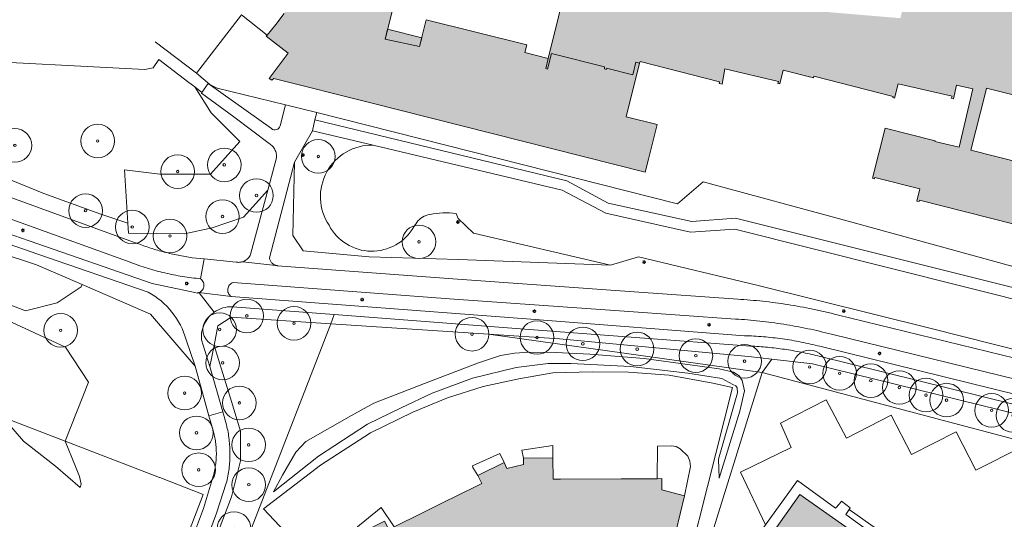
# Model space of a CAD drawing. Header units: metres. Extents: x 187482 to 189800, y 333582 to 335019.
# Tile 112 of 256: x 187717 to 187863, y 334826 to 334901. Entities that reach past the tile are written whole.
import ezdxf

# ---------------------------------------------------------------- set-up
doc = ezdxf.new("R2010")
doc.units = ezdxf.units.M
doc.layers.get('0').update_dxf_attribs({"color": 252, "lineweight": 18})
for name, color, linetype, lineweight in [('B-WE-GR-BEPLANTING_CULTUUR_BOSPLANTSOEN-GV', 252, 'Continuous', 18), ('B-WE-GR-BOOM-S', 252, 'Continuous', 18), ('B-WE-GR-HAAG-G', 252, 'GR-HAAG1-SO', 18), ('B-WE-IE-MEUBILAIR-S', 252, 'Continuous', 18), ('B-WE-IE-TERREINAFSCHEIDING_KUNSTMATIG_HEKWERK-G', 252, 'IE-TERREINAFSCHEIDING_KUNSTMATIG-SO', 18), ('B-WE-OG-BEBOUWING-GV', 252, 'Continuous', 18), ('B-WE-OG-BEBOUWING_LUIFEL-GV', 252, 'Continuous', 18), ('B-WE-OG-TERREIN_ERF-GV', 252, 'Continuous', 18), ('B-WE-OG-WEG-GV', 252, 'Continuous', 18), ('B-WE-VH-GESLOTENVERHARDING_ASFALT-GV', 252, 'Continuous', 18), ('B-WE-VH-OPENVERHARDING_BETONSTRAATSTEEN-GV', 252, 'Continuous', 18), ('B-WE-VH-OPENVERHARDING_TEGEL-GV', 252, 'Continuous', 18)]:
    doc.layers.add(name, color=color, linetype=linetype, lineweight=lineweight)
doc.layers.add('B-WE-OG-BEBOUWING-V', color=7, linetype='Continuous', lineweight=18, true_color=0xf0f0f0)
doc.linetypes.add('GR-HAAG1-SO', pattern='A,6,[176,NLCS.SHX,S=0.125,R=0,X=0,Y=0],-2', length=8)
doc.linetypes.add('IE-TERREINAFSCHEIDING_KUNSTMATIG-SO', pattern='A,4,[82,NLCS.SHX,S=0.75,R=90,X=0,Y=0],4,-2', length=10)

# ---------------------------------------------------------------- blocks, each defined once
blk = doc.blocks.new('SIE-MEUBILAIR_PAAL_LICHTMAST-SO')
for points in [[(-0.62, 0), (-1, 0)], [(-0.71, 0.71), (-0.44, 0.44)], [(0, 1), (0, 0.62)], [(0.44, 0.44), (0.71, 0.71)], [(1, 0), (0.62, 0)], [(-0.71, -0.71), (-0.44, -0.44)], [(0, -0.62), (0, -1)], [(0.44, -0.44), (0.71, -0.71)]]:
    blk.add_lwpolyline(points)
blk.add_circle((0, 0), 0.5)
blk = doc.blocks.new('SGR-BOOM_GBKN-SO')
at = {"color": 0, "linetype": 'ByBlock', "lineweight": 18}
for radius in [2, 0.15]:
    blk.add_circle((0, 0), radius, dxfattribs=at)

msp = doc.modelspace()

# ---------------------------------------------------------------- hatches: boundary and pattern name
at = {"layer": 'B-WE-OG-BEBOUWING-V'}
h = msp.add_hatch(color=256, dxfattribs=at)
h.dxf.hatch_style = 1
h.paths.add_polyline_path([(187889.957, 334929.05), (187890.947, 334933.187), (187888.351, 334933.833), (187887.355, 334929.673)], flags=16)
h.paths.add_polyline_path([(187799.368, 334911.208), (187799.903, 334913.383), (187792.133, 334915.295), (187791.598, 334913.119)], flags=16)
h.paths.add_polyline_path([(187864.233, 334913.383), (187864.354, 334914.808), (187863.094, 334914.915), (187861.797, 334915.025), (187860.059, 334915.172), (187858.731, 334915.284), (187857.018, 334915.429), (187855.698, 334915.541), (187851.678, 334915.882), (187852.125, 334917.558), (187852.967, 334917.353), (187853.039, 334917.637), (187820.283, 334925.885), (187820.284, 334925.359), (187820.295, 334919.902), (187821.745, 334919.599), (187821.429, 334918.383), (187824.783, 334917.577), (187824.207, 334915.291), (187837.468, 334911.992), (187840.438, 334911.012), (187843.72, 334909.606), (187846.395, 334908.003), (187846.149, 334907.053), (187846.397, 334906.977), (187846.612, 334907.846), (187849.415, 334907.145), (187847.802, 334900.919), (187808.291, 334904.252), (187814.059, 334926.958), (187814.176, 334927.42), (187804.886, 334929.779), (187803.825, 334930.048), (187783.7, 334935.159), (187781.218, 334925.387), (187779.533, 334918.75), (187800.057, 334913.538), (187795.439, 334894.928), (187795.063, 334893.413), (187795.347, 334893.333), (187795.926, 334895.665), (187803.831, 334893.689), (187803.825, 334893.375), (187804.073, 334893.313), (187804.127, 334893.48), (187808.02, 334892.519), (187808.49, 334894.366), (187809.037, 334894.216), (187809.106, 334894.491), (187820.931, 334891.449), (187820.879, 334891.229), (187821.284, 334891.132), (187821.69, 334893.397), (187829.678, 334891.49), (187829.594, 334891.202), (187829.863, 334891.139), (187830.385, 334893.187), (187834.865, 334892.036), (187834.927, 334892.307), (187846.713, 334889.266), (187846.696, 334889.106), (187846.956, 334889.028), (187847.48, 334891.17), (187855.509, 334889.338), (187855.364, 334889.037), (187855.689, 334888.943), (187856.178, 334890.959), (187858.583, 334890.393), (187856.529, 334881.716), (187852.923, 334882.57), (187852.992, 334882.677), (187845.531, 334884.566), (187843.655, 334877.108), (187843.941, 334877.016), (187844.015, 334877.224), (187850.691, 334875.536), (187850.273, 334873.731), (187850.58, 334873.642), (187850.638, 334873.849), (187864.524, 334870.323), (187864.466, 334870.138), (187864.799, 334870.087), (187864.835, 334870.392), (187867.758, 334869.665), (187867.65, 334869.333), (187867.973, 334869.262), (187868.043, 334869.454), (187874.846, 334867.75), (187874.772, 334867.566), (187875.126, 334867.447), (187875.538, 334869.159), (187882.374, 334867.571), (187882.247, 334867.338), (187882.594, 334867.265), (187884.412, 334874.723), (187881.793, 334875.38), (187881, 334875.579), (187882.082, 334879.892), (187878.375, 334880.822), (187877.294, 334876.508), (187858.285, 334881.276), (187860.461, 334889.888), (187860.611, 334890.49), (187876.811, 334886.444), (187877.111, 334887.645), (187885.007, 334885.884), (187885.299, 334885.813), (187888.476, 334885.041), (187888.087, 334881.301), (187897.506, 334880.322), (187900.125, 334905.519), (187900.205, 334906.293), (187899.936, 334906.327), (187899.867, 334905.76), (187891.842, 334906.594), (187891.443, 334906.635), (187887.732, 334907.021), (187887.909, 334908.78), (187887.635, 334908.766), (187887.598, 334908.385), (187886.539, 334897.517), (187869.097, 334899.042), (187870.158, 334911.117), (187864.087, 334911.651)], flags=17)
h.paths.add_polyline_path([(187899.55, 334927.515), (187901.762, 334936.247), (187895.498, 334937.834), (187893.347, 334929.087)], flags=16)
h.paths.add_polyline_path([(187899.55, 334927.515), (187905.753, 334925.943), (187907.965, 334934.675), (187901.762, 334936.247)], flags=16)
h = msp.add_hatch(color=256, dxfattribs=at)
h.dxf.hatch_style = 1
h.paths.add_polyline_path([(187799.368, 334911.208), (187799.903, 334913.383), (187792.133, 334915.295), (187791.598, 334913.119)], flags=16)
h.paths.add_polyline_path([(187771.171, 334897.809), (187778.35, 334926.107), (187778.593, 334927.065), (187778.803, 334927.022), (187778.882, 334927.337), (187778.396, 334927.459), (187775.944, 334928.077), (187775.044, 334928.158), (187774.142, 334928.113), (187773.254, 334927.943), (187772.399, 334927.651), (187771.593, 334927.243), (187770.851, 334926.726), (187770.189, 334926.112), (187769.618, 334925.411), (187768.771, 334923.737), (187768.588, 334922.832), (187767.561, 334923.109), (187767.748, 334923.876), (187767.466, 334923.94), (187764.707, 334912.891), (187761.739, 334913.724), (187761.447, 334912.661), (187760.829, 334910.707), (187760.104, 334908.79), (187759.274, 334906.916), (187758.34, 334905.091), (187757.307, 334903.321), (187756.176, 334901.611), (187754.953, 334899.967), (187753.64, 334898.393), (187753.511, 334898.248), (187756.789, 334895.715), (187753.944, 334891.949), (187754.314, 334891.689), (187754.62, 334891.973), (187768.885, 334888.369), (187809.857, 334878.016), (187810.354, 334879.974), (187811.651, 334885.09), (187807.03, 334886.268), (187809.037, 334894.216), (187808.49, 334894.366), (187808.02, 334892.519), (187804.127, 334893.48), (187804.073, 334893.313), (187803.825, 334893.375), (187803.831, 334893.689), (187795.926, 334895.665), (187795.347, 334893.333), (187795.063, 334893.413), (187795.439, 334894.928), (187791.97, 334895.803), (187792.248, 334896.956), (187777.3, 334900.688), (187776.296, 334896.691)], flags=17)
h.paths.add_polyline_path([(187776.63, 334898.022), (187771.549, 334899.298), (187771.171, 334897.809), (187776.296, 334896.691)], flags=16)
h = msp.add_hatch(color=256, dxfattribs=at)
h.dxf.hatch_style = 1
h.paths.add_polyline_path([(187788.882, 334834.834), (187784.963, 334832.915), (187785.552, 334831.706), (187781.534, 334829.724), (187780.336, 334829.133), (187776.654, 334827.318), (187772.507, 334825.273), (187771.725, 334824.887), (187771.115, 334826.108), (187767.191, 334824.185), (187767.599, 334823.32), (187766.446, 334822.389), (187776.34, 334810.57), (187777.43, 334811.482), (187777.671, 334810.965), (187792.786, 334818.419), (187792.913, 334818.482), (187792.641, 334818.965), (187795.425, 334819.649), (187795.412, 334819.069), (187812.398, 334819.125), (187812.383, 334824.562), (187814.398, 334824.534), (187815.721, 334829.913), (187812.346, 334830.772), (187812.336, 334832.443), (187811.646, 334832.439), (187809.235, 334832.424), (187806.296, 334832.406), (187797.247, 334832.352), (187796.17, 334832.346), (187796.14, 334835.54), (187791.775, 334835.51), (187791.756, 334834.545), (187789.298, 334833.978)], flags=17)
h.paths.add_polyline_path([(187797.104, 334819.075), (187795.412, 334819.069), (187795.425, 334819.649), (187792.641, 334818.965), (187792.913, 334818.482), (187792.786, 334818.419), (187791.361, 334817.716), (187791.896, 334817.543), (187792.43, 334817.371), (187793.003, 334817.286), (187793.617, 334817.288), (187794.231, 334817.291), (187794.832, 334817.506), (187795.432, 334817.72), (187795.974, 334818.025), (187796.458, 334818.421), (187796.943, 334818.816)], flags=16)
h = msp.add_hatch(color=256, dxfattribs=at)
h.dxf.hatch_style = 1
h.paths.add_polyline_path([(187831.304, 334803.219), (187831.569, 334803.484), (187831.255, 334803.79), (187833.513, 334807.014), (187834.298, 334806.465), (187833.987, 334806.061), (187834.295, 334805.851), (187834.584, 334806.261), (187835.771, 334805.407), (187834.028, 334804.577), (187834.221, 334804.238), (187845.372, 334809.7), (187845.205, 334810.039), (187841.025, 334807.993), (187838.791, 334812.236), (187845.234, 334821.359), (187832.859, 334830.099), (187823.409, 334816.69), (187822.817, 334815.85), (187821.908, 334814.561), (187822.194, 334814.359), (187822.482, 334814.768), (187823.258, 334814.221), (187821.017, 334811.041), (187820.625, 334811.22), (187820.472, 334810.886), (187821.977, 334810.165), (187823.445, 334809.371), (187824.874, 334808.508), (187826.259, 334807.577), (187827.598, 334806.58), (187828.887, 334805.52), (187830.123, 334804.399)], flags=17)

# ---------------------------------------------------------------- linework, layer by layer
at = {"layer": 'B-WE-GR-BEPLANTING_CULTUUR_BOSPLANTSOEN-GV', "flags": 128}
for points in [[(187708.995, 334879.489), (187720.431, 334874.853), (187728.931, 334871.762), (187732.943, 334870.458), (187732.435, 334878.376), (187737.696, 334877.7), (187741.83, 334877.71), (187745.198, 334877.719), (187749.588, 334882.59), (187745.328, 334886.85), (187742.903, 334890.689), (187742.008, 334891.371), (187737.521, 334894.788), (187736.69, 334893.526), (187735.464, 334893.279), (187706.802, 334894.768)], [(187742.903, 334890.689), (187745.328, 334886.85), (187749.588, 334882.59), (187745.198, 334877.719), (187741.83, 334877.71), (187737.696, 334877.7), (187732.435, 334878.376), (187732.943, 334870.458), (187733.039, 334868.962), (187741.342, 334868.866), (187745.477, 334869.723), (187750.122, 334871.322), (187753.75, 334875.329), (187755.023, 334880.149)], [(187753.943, 334882.277), (187748.682, 334886.252), (187743.873, 334889.78), (187743.949, 334889.893), (187742.903, 334890.689)]]:
    msp.add_lwpolyline(points, dxfattribs=at)
at = {"layer": 'B-WE-GR-BEPLANTING_CULTUUR_BOSPLANTSOEN-GV'}
for points in [[(187754.432, 334881.884, 0.0704476), (187753.943, 334882.277)], [(187754.792, 334881.37, 0.0707575), (187754.432, 334881.884)], [(187754.994, 334880.776, 0.0705619), (187754.792, 334881.37)], [(187755.023, 334880.149, 0.0716909), (187754.994, 334880.776)]]:
    msp.add_lwpolyline(points, format="xyb", dxfattribs=at)
at = {"layer": 'B-WE-GR-BEPLANTING_CULTUUR_BOSPLANTSOEN-GV', "flags": 128}
for points in [[(187698.453, 334864.821), (187717.701, 334857.404), (187722.419, 334858.583), (187725.962, 334860.971), (187726.14, 334861.314), (187719.361, 334864.241), (187701.754, 334870.027)], [(187726.689, 334773.096), (187730.553, 334771.583), (187763.091, 334855.491), (187748.306, 334856.47), (187746.33, 334855.152), (187745.741, 334852.252), (187748.361, 334843.896), (187749.671, 334839.49), (187749.671, 334835.083), (187748.361, 334829.724)]]:
    msp.add_lwpolyline(points, close=True, dxfattribs=at)
at = {"layer": 'B-WE-GR-HAAG-G', "ltscale": 0.2, "flags": 128}
for points in [[(187818.494, 334876.603), (187840.031, 334870.752), (187873.728, 334861.464), (187892.387, 334856.759), (187896.69, 334855.754)], [(187822.817, 334815.85), (187818.177, 334819.062), (187827.232, 334848.24)], [(187827.232, 334848.24), (187880.269, 334834.199)]]:
    msp.add_lwpolyline(points, dxfattribs=at)
at = {"layer": 'B-WE-IE-TERREINAFSCHEIDING_KUNSTMATIG_HEKWERK-G', "ltscale": 0.2, "flags": 128}
for points in [[(187743.126, 334892.727), (187749.847, 334901.398), (187753.64, 334898.393)], [(187743.126, 334892.727), (187736.985, 334897.396)], [(187629.961, 334895.169), (187675.656, 334895.126), (187706.802, 334894.768), (187735.464, 334893.279)], [(187737.521, 334894.788), (187736.69, 334893.526), (187735.464, 334893.279)], [(187756.353, 334888.05), (187746.213, 334890.512), (187745.111, 334891.08), (187743.126, 334892.727)], [(187756.353, 334888.05), (187761.032, 334886.872)], [(187761.032, 334886.872), (187814.647, 334873.295), (187818.494, 334876.603)], [(187714.359, 334841.583), (187723.587, 334838.025)], [(187723.587, 334838.025), (187737.641, 334832.606)], [(187737.665, 334832.597), (187744.109, 334830.112), (187722.929, 334774.589)], [(187737.641, 334832.606), (187737.665, 334832.597)]]:
    msp.add_lwpolyline(points, dxfattribs=at)
at = {"layer": 'B-WE-OG-BEBOUWING-GV', "flags": 128}
for points in [[(187756.176, 334901.611), (187754.953, 334899.967), (187753.64, 334898.393), (187753.511, 334898.248), (187756.789, 334895.715), (187753.944, 334891.949), (187754.314, 334891.689), (187754.62, 334891.973), (187768.885, 334888.369), (187809.857, 334878.016), (187810.354, 334879.974), (187811.651, 334885.09), (187807.03, 334886.268), (187809.037, 334894.216), (187808.49, 334894.366), (187808.02, 334892.519), (187804.127, 334893.48), (187804.073, 334893.313), (187803.825, 334893.375), (187803.831, 334893.689), (187795.926, 334895.665), (187795.347, 334893.333), (187795.063, 334893.413), (187795.439, 334894.928), (187791.97, 334895.803), (187792.248, 334896.956), (187777.3, 334900.688), (187776.296, 334896.691), (187771.171, 334897.809), (187778.35, 334926.107)], [(187800.057, 334913.538), (187795.439, 334894.928), (187795.063, 334893.413), (187795.347, 334893.333), (187795.926, 334895.665), (187803.831, 334893.689), (187803.825, 334893.375), (187804.073, 334893.313), (187804.127, 334893.48), (187808.02, 334892.519), (187808.49, 334894.366), (187809.037, 334894.216), (187809.106, 334894.491), (187820.931, 334891.449), (187820.879, 334891.229), (187821.284, 334891.132), (187821.69, 334893.397), (187829.678, 334891.49), (187829.594, 334891.202), (187829.863, 334891.139), (187830.385, 334893.187), (187834.865, 334892.036), (187834.927, 334892.307), (187846.713, 334889.266), (187846.696, 334889.106), (187846.956, 334889.028), (187847.48, 334891.17), (187855.509, 334889.338), (187855.364, 334889.037), (187855.689, 334888.943), (187856.178, 334890.959), (187858.583, 334890.393), (187856.529, 334881.716), (187852.923, 334882.57), (187852.992, 334882.677), (187845.531, 334884.566), (187843.655, 334877.108), (187843.941, 334877.016), (187844.015, 334877.224), (187850.691, 334875.536), (187850.273, 334873.731), (187850.58, 334873.642), (187850.638, 334873.849), (187864.524, 334870.323)], [(187877.294, 334876.508), (187858.285, 334881.276), (187860.461, 334889.888), (187860.611, 334890.49), (187876.811, 334886.444)], [(187814.398, 334824.534), (187815.721, 334829.913), (187812.346, 334830.772), (187812.336, 334832.443), (187811.646, 334832.439), (187809.235, 334832.424), (187806.296, 334832.406), (187797.247, 334832.352), (187796.17, 334832.346), (187796.14, 334835.54), (187791.775, 334835.51), (187791.756, 334834.545), (187789.298, 334833.978), (187788.882, 334834.834), (187784.963, 334832.915), (187785.552, 334831.706), (187781.534, 334829.724), (187780.336, 334829.133), (187776.654, 334827.318), (187772.507, 334825.273)], [(187845.234, 334821.359), (187832.859, 334830.099), (187823.409, 334816.69)]]:
    msp.add_lwpolyline(points, dxfattribs=at)
at = {"layer": 'B-WE-OG-BEBOUWING_LUIFEL-GV', "flags": 128}
msp.add_lwpolyline([(187776.63, 334898.022), (187771.549, 334899.298), (187771.171, 334897.809), (187776.296, 334896.691)], close=True, dxfattribs=at)
at = {"layer": 'B-WE-OG-TERREIN_ERF-GV', "flags": 128}
for points in [[(187641.584, 334941.347), (187629.961, 334895.169), (187675.656, 334895.126), (187706.802, 334894.768), (187735.464, 334893.279), (187736.69, 334893.526), (187737.521, 334894.788), (187742.008, 334891.371), (187742.903, 334890.689), (187743.949, 334889.893), (187744.866, 334891.196), (187754.294, 334884.499)], [(187778.35, 334926.107), (187771.171, 334897.809), (187776.296, 334896.691), (187777.3, 334900.688), (187792.248, 334896.956), (187791.97, 334895.803), (187795.439, 334894.928), (187800.057, 334913.538)], [(187864.524, 334870.323), (187850.638, 334873.849), (187850.58, 334873.642), (187850.273, 334873.731), (187850.691, 334875.536), (187844.015, 334877.224), (187843.941, 334877.016), (187843.655, 334877.108), (187845.531, 334884.566), (187852.992, 334882.677), (187852.923, 334882.57), (187856.529, 334881.716), (187858.583, 334890.393), (187856.178, 334890.959), (187855.689, 334888.943), (187855.364, 334889.037), (187855.509, 334889.338), (187847.48, 334891.17), (187846.956, 334889.028), (187846.696, 334889.106), (187846.713, 334889.266), (187834.927, 334892.307), (187834.865, 334892.036), (187830.385, 334893.187), (187829.863, 334891.139), (187829.594, 334891.202), (187829.678, 334891.49), (187821.69, 334893.397), (187821.284, 334891.132), (187820.879, 334891.229), (187820.931, 334891.449), (187809.106, 334894.491), (187809.037, 334894.216), (187807.03, 334886.268), (187811.651, 334885.09), (187810.354, 334879.974), (187809.857, 334878.016), (187768.885, 334888.369), (187754.62, 334891.973), (187754.314, 334891.689), (187753.944, 334891.949), (187756.789, 334895.715), (187753.511, 334898.248), (187753.64, 334898.393), (187754.953, 334899.967), (187756.176, 334901.611)], [(187876.811, 334886.444), (187860.611, 334890.49), (187860.461, 334889.888), (187858.285, 334881.276), (187877.294, 334876.508)], [(187755.575, 334884.906), (187756.353, 334888.05), (187761.032, 334886.872), (187814.647, 334873.295), (187818.494, 334876.603), (187840.031, 334870.752), (187873.728, 334861.464)], [(187818.177, 334819.062), (187827.232, 334848.24), (187786.568, 334853.937), (187763.091, 334855.491), (187730.553, 334771.583)], [(187757.061, 334823.718), (187753.112, 334827.948), (187761.586, 334834.472), (187769.031, 334839.281), (187775.313, 334842.344), (187780.438, 334844.455), (187785.743, 334846.17), (187791.049, 334847.309), (187796.146, 334848.173), (187801.99, 334848.338), (187807.4, 334848.285), (187813.414, 334847.825), (187819.92, 334846.663), (187822.85, 334846.018), (187812.876, 334806.552)], [(187880.269, 334834.199), (187827.232, 334848.24), (187818.177, 334819.062), (187822.817, 334815.85), (187823.409, 334816.69), (187822.07, 334817.623), (187827.757, 334825.563), (187824.05, 334833.398), (187831.549, 334837.076), (187829.964, 334840.719), (187836.753, 334844.166), (187839.811, 334838.453), (187846.445, 334841.896), (187849.447, 334836.051), (187856.089, 334839.409), (187859.049, 334833.693), (187865.703, 334837.063)], [(187712.372, 334778.691), (187722.929, 334774.589), (187744.109, 334830.112), (187737.665, 334832.597), (187737.641, 334832.606), (187723.587, 334838.025), (187725.153, 334834.258), (187725.746, 334832.744), (187725.989, 334831.635), (187725.853, 334831.122), (187722.179, 334834.288), (187717.397, 334838.022), (187714.359, 334841.583)], [(187846.312, 334823.565), (187840.185, 334827.866), (187839.675, 334827.123), (187845.811, 334822.717)]]:
    msp.add_lwpolyline(points, dxfattribs=at)
at = {"layer": 'B-WE-OG-TERREIN_ERF-GV'}
for points in [[(187754.294, 334884.499, 0.1268189), (187754.651, 334884.322)], [(187755.049, 334884.343, 0.1273579), (187755.386, 334884.556)], [(187755.386, 334884.556, 0.1282131), (187755.575, 334884.906)], [(187754.651, 334884.322, 0.1280497), (187755.049, 334884.343)]]:
    msp.add_lwpolyline(points, format="xyb", dxfattribs=at)
at = {"layer": 'B-WE-OG-TERREIN_ERF-GV', "flags": 128}
for points in [[(187827.232, 334848.24), (187828.675, 334850.194), (187825.227, 334850.589), (187797.132, 334853.238), (187786.568, 334853.937)], [(187792.659, 334851.271), (187790.413, 334851.117), (187788.323, 334850.775), (187785.077, 334849.686), (187777.017, 334846.579), (187769.513, 334843.659), (187766.209, 334841.837), (187759.396, 334837.949), (187757.924, 334836.38), (187755.916, 334832.972), (187754.577, 334830.499), (187761.266, 334835.809), (187768.541, 334840.565), (187773.596, 334842.963), (187778.184, 334845.175), (187784.175, 334847.385), (187790.665, 334848.971), (187795.439, 334849.591), (187798.808, 334849.557), (187807.699, 334849.114), (187816.214, 334848.14), (187821.263, 334847.361), (187822.911, 334846.468), (187823.357, 334846.267), (187823.535, 334845.933), (187823.579, 334845.198), (187823.4, 334844.507), (187820.741, 334835.333), (187820.851, 334832.513), (187823.922, 334842.49), (187824.606, 334845.482), (187824.267, 334847.035), (187823.813, 334847.718), (187822.98, 334848.286), (187820.859, 334848.781), (187809.692, 334850.291), (187801.612, 334850.952), (187796.559, 334851.206)], [(187801.612, 334850.952), (187809.692, 334850.291), (187820.859, 334848.781), (187822.98, 334848.286), (187823.813, 334847.718), (187824.267, 334847.035), (187824.606, 334845.482), (187823.922, 334842.49), (187820.851, 334832.513), (187820.741, 334835.333), (187823.4, 334844.507), (187823.579, 334845.198), (187823.535, 334845.933), (187823.357, 334846.267), (187822.911, 334846.468), (187821.263, 334847.361), (187816.214, 334848.14), (187807.699, 334849.114), (187798.808, 334849.557), (187795.439, 334849.591), (187790.665, 334848.971), (187784.175, 334847.385), (187778.184, 334845.175), (187773.596, 334842.963), (187768.541, 334840.565), (187761.266, 334835.809), (187754.577, 334830.499), (187755.916, 334832.972), (187757.924, 334836.38), (187759.396, 334837.949), (187766.209, 334841.837), (187769.513, 334843.659), (187777.017, 334846.579), (187785.077, 334849.686), (187788.323, 334850.775), (187790.413, 334851.117), (187792.659, 334851.271), (187796.559, 334851.206)], [(187827.232, 334848.24), (187880.269, 334834.199), (187865.788, 334841.889), (187834.75, 334849.497), (187828.675, 334850.194)], [(187714.359, 334841.583), (187717.397, 334838.022), (187722.179, 334834.288), (187725.853, 334831.122), (187725.989, 334831.635), (187725.746, 334832.744), (187725.153, 334834.258), (187723.587, 334838.025)], [(187784.963, 334832.915), (187788.882, 334834.834), (187788.22, 334836.185), (187784.162, 334834.357), (187784.245, 334834.116)], [(187796.14, 334835.54), (187796.103, 334837.356), (187791.531, 334836.665), (187791.775, 334835.51)], [(187815.721, 334829.913), (187816.618, 334834.244), (187816.522, 334835.02), (187816.212, 334835.775), (187815.057, 334836.881), (187814.445, 334837.226), (187813.755, 334837.338), (187811.675, 334837.255), (187811.646, 334832.439), (187812.336, 334832.443), (187812.346, 334830.772)], [(187840.185, 334827.866), (187840.356, 334828.116), (187839.072, 334829.091), (187838.757, 334828.716), (187838.181, 334828.031), (187832.486, 334832.165), (187827.757, 334825.563), (187822.07, 334817.623), (187823.409, 334816.69), (187832.859, 334830.099), (187845.234, 334821.359), (187845.811, 334822.717), (187839.675, 334827.123)], [(187766.446, 334822.389), (187767.599, 334823.32), (187767.191, 334824.185), (187771.115, 334826.108), (187771.725, 334824.887), (187772.507, 334825.273), (187770.621, 334828.139), (187764.932, 334823.564), (187762.665, 334821.616), (187761.147, 334820.091), (187762.296, 334818.969), (187764.884, 334822.325), (187765.639, 334821.738)]]:
    msp.add_lwpolyline(points, close=True, dxfattribs=at)
at = {"layer": 'B-WE-OG-WEG-GV', "flags": 128}
for points in [[(187751.225, 334865.979), (187753.75, 334875.329), (187750.122, 334871.322), (187745.477, 334869.723), (187741.342, 334868.866), (187733.039, 334868.962), (187732.943, 334870.458), (187728.931, 334871.762), (187720.431, 334874.853), (187708.995, 334879.489), (187702.35, 334881.962), (187694.622, 334883.816), (187684.577, 334885.825), (187673.296, 334887.062), (187660.16, 334887.834), (187651.506, 334888.452), (187643.933, 334887.834), (187638.679, 334885.825), (187635.742, 334885.207), (187633.59, 334885.661), (187630.985, 334887.397), (187630.207, 334890.285), (187629.961, 334895.169), (187641.584, 334941.347)], [(187760.383, 334884.191), (187757.733, 334879.503), (187757.481, 334868.588), (187758.975, 334866.3), (187768.835, 334865.449), (187782.08, 334865.04), (187804.699, 334864.189), (187784.353, 334868.931), (187782.065, 334871.136), (187781.729, 334871.859)], [(187769.391, 334882.053), (187760.383, 334884.191)], [(187892.583, 334843.591), (187892.84, 334844.517), (187875.747, 334848.863), (187852.38, 334854.765), (187826.64, 334861.167), (187808.841, 334865.434), (187804.699, 334864.189), (187782.08, 334865.04), (187768.835, 334865.449), (187758.975, 334866.3), (187757.481, 334868.588), (187757.733, 334879.503), (187754.001, 334865.262)], [(187705.422, 334877.903), (187734.309, 334867.437)], [(187635.333, 334876.829), (187624.947, 334872.525), (187624.516, 334871.462), (187630.099, 334872.999), (187638.2, 334876.029), (187639.753, 334876.282), (187649.408, 334875.424), (187670.756, 334872.8), (187688.835, 334866.999), (187697.434, 334857.71), (187714.637, 334850.286), (187714.359, 334841.583), (187723.587, 334838.025), (187727.059, 334846.814), (187723.631, 334851.995), (187697.873, 334863.906), (187698.453, 334864.821), (187701.754, 334870.027), (187719.361, 334864.241), (187726.14, 334861.314), (187736.301, 334856.926), (187742.93, 334849.151), (187741.588, 334853.109)], [(187695.385, 334875.762), (187718.269, 334867.794), (187736.534, 334861.48), (187742.879, 334860.124), (187743.224, 334860.05), (187743.256, 334860.054), (187743.288, 334860.06), (187743.319, 334860.066), (187743.351, 334860.073)], [(187735.933, 334860.18), (187719.527, 334865.841), (187694.734, 334874.441)], [(187733.289, 334864.626), (187704.365, 334875.061)], [(187775.894, 334870.535), (187775.46, 334869.889)], [(187698.453, 334864.821), (187697.873, 334863.906), (187723.631, 334851.995), (187727.059, 334846.814), (187723.587, 334838.025), (187737.641, 334832.606), (187737.665, 334832.597), (187744.109, 334830.112), (187722.929, 334774.589), (187723.653, 334774.308), (187726.14, 334780.607), (187742.532, 334823.622), (187744.171, 334827.991), (187745.513, 334832.461)], [(187745.592, 334839.628), (187744.984, 334841.803), (187742.93, 334849.151), (187736.301, 334856.926), (187726.14, 334861.314), (187725.962, 334860.971), (187722.419, 334858.583), (187717.701, 334857.404), (187698.453, 334864.821)], [(187742.498, 334865.296), (187744.252, 334865.124), (187749.014, 334864.658)], [(187754.939, 334864.153), (187754.953, 334864.149), (187754.966, 334864.146), (187754.98, 334864.143), (187754.994, 334864.14), (187755.007, 334864.137), (187755.021, 334864.134), (187755.035, 334864.132), (187755.049, 334864.129), (187755.062, 334864.127), (187755.076, 334864.125), (187755.09, 334864.123), (187755.104, 334864.121), (187755.118, 334864.12), (187755.132, 334864.118), (187755.146, 334864.117), (187755.16, 334864.116), (187781.237, 334862.167), (187808.224, 334860.222), (187823.614, 334859.132)], [(187823.281, 334856.185), (187806.727, 334857.353), (187780.783, 334859.164), (187748.595, 334861.613)], [(187748.274, 334859.545), (187792.861, 334856.137), (187824.611, 334853.698)], [(187743.879, 334853.106), (187745.104, 334849.113), (187745.741, 334852.252), (187746.33, 334855.152), (187748.306, 334856.47), (187763.091, 334855.491), (187763.623, 334856.862), (187748.482, 334858.018)], [(187825.54, 334852.161), (187791.341, 334854.746), (187763.623, 334856.862), (187763.091, 334855.491), (187786.568, 334853.937), (187797.132, 334853.238), (187825.227, 334850.589), (187828.675, 334850.194), (187834.75, 334849.497), (187865.788, 334841.889), (187880.269, 334834.199), (187881.104, 334832.642), (187885.662, 334834.929)], [(187838.432, 334856.807), (187864.84, 334850.355), (187892.414, 334843.635), (187892.425, 334843.632), (187892.435, 334843.63), (187892.446, 334843.627), (187892.456, 334843.624), (187892.467, 334843.622), (187892.477, 334843.619), (187892.488, 334843.616), (187892.498, 334843.614), (187892.509, 334843.611), (187892.52, 334843.608), (187892.53, 334843.605), (187892.541, 334843.602), (187892.551, 334843.6), (187892.562, 334843.597), (187892.572, 334843.594), (187892.583, 334843.591)], [(187888.575, 334836.115), (187888.839, 334836.261), (187890.61, 334840.31), (187885.126, 334842.266), (187837.559, 334853.923)], [(187747.557, 334831.756), (187746.122, 334827.292), (187744.461, 334822.906), (187733.263, 334793.435), (187725.776, 334773.453), (187726.689, 334773.096), (187748.361, 334829.724), (187749.671, 334835.083), (187749.671, 334839.49), (187748.361, 334843.896), (187745.741, 334852.252), (187745.104, 334849.113), (187747.036, 334842.373), (187747.592, 334840.432)], [(187835.813, 334852.125), (187865.395, 334844.838)], [(187864.965, 334843.413), (187835.531, 334850.699)]]:
    msp.add_lwpolyline(points, dxfattribs=at)
msp.add_lwpolyline([(187760.754, 334885.824), (187798.194, 334876.718), (187804.377, 334873.406), (187816.772, 334870.692), (187823.303, 334871.205), (187886.149, 334855.48), (187888.369, 334854.867), (187893.294, 334851.564), (187898.175, 334851.22), (187897.02, 334855.814), (187896.69, 334855.754), (187892.387, 334856.759), (187873.728, 334861.464), (187840.031, 334870.752), (187818.494, 334876.603), (187814.647, 334873.295), (187761.032, 334886.872)], close=True, dxfattribs=at)
at = {"layer": 'B-WE-OG-WEG-GV'}
for points in [[(187762.514, 334878.062, -0.2784423), (187769.391, 334882.053)], [(187762.843, 334870.118, -0.2785768), (187762.514, 334878.062)], [(187776.742, 334871.325, 0.1037847), (187775.894, 334870.535)], [(187777.835, 334871.712, 0.1030945), (187776.742, 334871.325)], [(187779.776, 334871.955, 0.0438146), (187777.835, 334871.712)], [(187781.729, 334871.859, 0.0430326), (187779.776, 334871.955)], [(187769.084, 334866.272, -0.2737063), (187762.843, 334870.118)], [(187775.46, 334869.889, -0.2736886), (187769.084, 334866.272)], [(187734.309, 334867.437, 0.0146198), (187736.308, 334866.728)], [(187736.308, 334866.728, 0.0138685), (187738.343, 334866.134)], [(187738.343, 334866.134, 0.0146334), (187740.409, 334865.656)], [(187740.409, 334865.656, 0.0143473), (187742.498, 334865.296)], [(187750.91, 334865.347, 0.0962641), (187751.225, 334865.979)], [(187735.828, 334863.738, -0.0179838), (187733.289, 334864.626)], [(187749.014, 334864.658, 0.0696151), (187749.518, 334864.615)], [(187749.518, 334864.615, 0.0659713), (187750.015, 334864.708)], [(187750.015, 334864.708, 0.0266055), (187750.203, 334864.783)], [(187750.203, 334864.783, 0.0353095), (187750.383, 334864.877)], [(187750.383, 334864.877, 0.0952612), (187750.91, 334865.347)], [(187754.001, 334865.262, 0.046071), (187754.039, 334865.044)], [(187754.039, 334865.044, 0.0443156), (187754.116, 334864.836)], [(187754.116, 334864.836, 0.0465965), (187754.227, 334864.645)], [(187754.227, 334864.645, 0.0445629), (187754.37, 334864.476)], [(187754.37, 334864.476, 0.0301954), (187754.495, 334864.368)], [(187754.495, 334864.368, 0.0319135), (187754.633, 334864.277)], [(187754.633, 334864.277, 0.0405332), (187754.782, 334864.205)], [(187754.782, 334864.205, 0.0363409), (187754.939, 334864.153)], [(187738.424, 334863.03, -0.0176662), (187735.828, 334863.738)], [(187741.063, 334862.507, -0.0177871), (187738.424, 334863.03)], [(187743.733, 334862.17, -0.0176062), (187741.063, 334862.507)], [(187744.165, 334861.627, 0.1530559), (187743.733, 334862.17)], [(187744.212, 334860.934, 0.1543762), (187744.165, 334861.627)], [(187748.059, 334861.261, 0.139543), (187747.79, 334860.679)], [(187748.595, 334861.613, 0.1418677), (187748.059, 334861.261)], [(187739.484, 334857.223, 0.1011055), (187735.933, 334860.18)], [(187743.351, 334860.073, 0.0222166), (187743.475, 334860.11)], [(187743.475, 334860.11, 0.1251229), (187743.947, 334860.429)], [(187743.947, 334860.429, 0.1247041), (187744.212, 334860.934)], [(187747.79, 334860.679, 0.1416418), (187747.87, 334860.043)], [(187747.87, 334860.043, 0.139789), (187748.274, 334859.545)], [(187823.614, 334859.132, -0.0058812), (187825.487, 334858.999)], [(187825.487, 334858.999, -0.0064133), (187827.356, 334858.821)], [(187827.356, 334858.821, -0.0058782), (187829.221, 334858.598)], [(187829.221, 334858.598, -0.0059514), (187831.079, 334858.329)], [(187831.079, 334858.329, -0.0064764), (187832.931, 334858.015)], [(187741.588, 334853.109, 0.1012411), (187739.484, 334857.223)], [(187745.776, 334857.201, 0.0521043), (187745.078, 334856.595)], [(187747.063, 334857.827, 0.0803235), (187745.776, 334857.201)], [(187748.482, 334858.018, 0.079614), (187747.063, 334857.827)], [(187832.931, 334858.015, -0.0063759), (187834.774, 334857.657)], [(187834.774, 334857.657, -0.0059501), (187836.608, 334857.254)], [(187836.608, 334857.254, -0.0059425), (187838.432, 334856.807)], [(187745.078, 334856.595, 0.2141272), (187743.879, 334853.106)], [(187826.887, 334855.875, 0.012207), (187823.281, 334856.185)], [(187830.474, 334855.394, 0.0119596), (187826.887, 334855.875)], [(187834.034, 334854.743, 0.0120855), (187830.474, 334855.394)], [(187824.611, 334853.698, -0.0141315), (187827.441, 334853.546)], [(187837.559, 334853.923, 0.0118667), (187834.034, 334854.743)], [(187827.441, 334853.546, -0.0141865), (187830.257, 334853.232)], [(187830.257, 334853.232, -0.01427), (187833.051, 334852.758)], [(187833.051, 334852.758, -0.0140462), (187835.813, 334852.125)], [(187828.061, 334851.98, 0.0123186), (187825.54, 334852.161)], [(187830.571, 334851.676, 0.0127549), (187828.061, 334851.98)], [(187833.063, 334851.249, 0.0124858), (187830.571, 334851.676)], [(187835.531, 334850.699, 0.0120966), (187833.063, 334851.249)], [(187745.815, 334838.747, 0.0194844), (187745.592, 334839.628)], [(187747.592, 334840.432, -0.0157447), (187747.823, 334839.361)], [(187747.823, 334839.361, -0.0148527), (187747.987, 334838.278)], [(187745.972, 334837.852, 0.0189978), (187745.815, 334838.747)], [(187746.062, 334836.948, 0.0175255), (187745.972, 334837.852)], [(187747.987, 334838.278, -0.0155407), (187748.084, 334837.187)], [(187746.086, 334836.039, 0.0197592), (187746.062, 334836.948)], [(187748.084, 334837.187, -0.0155384), (187748.113, 334836.092)], [(187745.932, 334834.229, 0.0199297), (187746.042, 334835.131)], [(187746.042, 334835.131, 0.0197774), (187746.086, 334836.039)], [(187748.075, 334834.997, -0.0147181), (187747.969, 334833.907)], [(187748.113, 334836.092, -0.014626), (187748.075, 334834.997)], [(187745.513, 334832.461, 0.0181418), (187745.755, 334833.337)], [(187745.755, 334833.337, 0.0191924), (187745.932, 334834.229)], [(187747.969, 334833.907, -0.0156082), (187747.796, 334832.825)], [(187747.796, 334832.825, -0.0157432), (187747.557, 334831.756)]]:
    msp.add_lwpolyline(points, format="xyb", dxfattribs=at)
at = {"layer": 'B-WE-VH-GESLOTENVERHARDING_ASFALT-GV', "flags": 128}
for points in [[(187754.294, 334884.499), (187744.866, 334891.196), (187743.949, 334889.893), (187743.873, 334889.78), (187748.682, 334886.252), (187753.943, 334882.277)], [(187754.001, 334865.262), (187757.733, 334879.503), (187760.383, 334884.191), (187760.754, 334885.824), (187761.032, 334886.872), (187756.353, 334888.05), (187755.575, 334884.906)], [(187911.457, 334844.107), (187908.42, 334847.777), (187904.327, 334849.013), (187892.76, 334849.82), (187887.257, 334853.497), (187880.65, 334855.144), (187823.191, 334869.531), (187816.622, 334869.09), (187803.992, 334871.9), (187797.536, 334875.329), (187769.391, 334882.053)], [(187755.023, 334880.149), (187753.75, 334875.329), (187751.225, 334865.979)], [(187734.309, 334867.437), (187705.422, 334877.903)], [(187743.351, 334860.073), (187743.319, 334860.066), (187743.288, 334860.06), (187743.256, 334860.054), (187743.224, 334860.05), (187742.879, 334860.124), (187736.534, 334861.48), (187718.269, 334867.794), (187695.385, 334875.762)], [(187694.734, 334874.441), (187719.527, 334865.841), (187735.933, 334860.18)], [(187704.365, 334875.061), (187733.289, 334864.626)], [(187781.729, 334871.859), (187782.065, 334871.136), (187784.353, 334868.931), (187804.699, 334864.189), (187808.841, 334865.434), (187826.64, 334861.167), (187852.38, 334854.765), (187875.747, 334848.863), (187892.84, 334844.517), (187894.538, 334844.237), (187895.786, 334844.143), (187896.084, 334843.889), (187901.427, 334843.867)], [(187775.46, 334869.889), (187775.894, 334870.535)], [(187743.733, 334862.17), (187744.252, 334865.124), (187742.498, 334865.296)], [(187749.014, 334864.658), (187744.252, 334865.124), (187743.733, 334862.17)], [(187750.015, 334864.708), (187754.939, 334864.153)], [(187823.614, 334859.132), (187808.224, 334860.222), (187781.237, 334862.167), (187755.16, 334864.116), (187755.146, 334864.117), (187755.132, 334864.118), (187755.118, 334864.12), (187755.104, 334864.121), (187755.09, 334864.123), (187755.076, 334864.125), (187755.062, 334864.127), (187755.049, 334864.129), (187755.035, 334864.132), (187755.021, 334864.134), (187755.007, 334864.137), (187754.994, 334864.14), (187754.98, 334864.143), (187754.966, 334864.146), (187754.953, 334864.149), (187754.939, 334864.153), (187750.015, 334864.708)], [(187748.595, 334861.613), (187780.783, 334859.164), (187806.727, 334857.353), (187823.281, 334856.185)], [(187745.776, 334857.201), (187743.518, 334860.055), (187743.475, 334860.11)], [(187824.611, 334853.698), (187792.861, 334856.137), (187748.274, 334859.545), (187743.475, 334860.11), (187743.518, 334860.055), (187745.776, 334857.201)], [(187743.475, 334860.11), (187748.274, 334859.545)], [(187748.482, 334858.018), (187763.623, 334856.862), (187791.341, 334854.746), (187825.54, 334852.161)], [(187892.583, 334843.591), (187892.572, 334843.594), (187892.562, 334843.597), (187892.551, 334843.6), (187892.541, 334843.602), (187892.53, 334843.605), (187892.52, 334843.608), (187892.509, 334843.611), (187892.498, 334843.614), (187892.488, 334843.616), (187892.477, 334843.619), (187892.467, 334843.622), (187892.456, 334843.624), (187892.446, 334843.627), (187892.435, 334843.63), (187892.425, 334843.632), (187892.414, 334843.635), (187864.84, 334850.355), (187838.432, 334856.807)], [(187837.559, 334853.923), (187885.126, 334842.266), (187890.61, 334840.31), (187892.436, 334839.294)], [(187741.588, 334853.109), (187742.93, 334849.151), (187744.984, 334841.803), (187747.036, 334842.373), (187745.104, 334849.113), (187743.879, 334853.106)], [(187865.395, 334844.838), (187835.813, 334852.125)], [(187835.531, 334850.699), (187864.965, 334843.413)], [(187747.592, 334840.432), (187747.036, 334842.373), (187744.984, 334841.803), (187745.592, 334839.628)], [(187745.513, 334832.461), (187744.171, 334827.991), (187742.532, 334823.622), (187726.14, 334780.607), (187723.653, 334774.308), (187725.776, 334773.453), (187733.263, 334793.435), (187744.461, 334822.906), (187746.122, 334827.292), (187747.557, 334831.756)]]:
    msp.add_lwpolyline(points, dxfattribs=at)
at = {"layer": 'B-WE-VH-GESLOTENVERHARDING_ASFALT-GV'}
for points in [[(187754.651, 334884.322, -0.1268189), (187754.294, 334884.499)], [(187755.386, 334884.556, -0.1273579), (187755.049, 334884.343)], [(187755.575, 334884.906, -0.1282131), (187755.386, 334884.556)], [(187755.049, 334884.343, -0.1280497), (187754.651, 334884.322)], [(187753.943, 334882.277, -0.0704476), (187754.432, 334881.884)], [(187754.432, 334881.884, -0.0707575), (187754.792, 334881.37)], [(187769.391, 334882.053, 0.2784423), (187762.514, 334878.062)], [(187754.792, 334881.37, -0.0705619), (187754.994, 334880.776)], [(187754.994, 334880.776, -0.0716909), (187755.023, 334880.149)], [(187762.514, 334878.062, 0.2785768), (187762.843, 334870.118)], [(187775.894, 334870.535, -0.1037847), (187776.742, 334871.325)], [(187776.742, 334871.325, -0.1030945), (187777.835, 334871.712)], [(187777.835, 334871.712, -0.0438146), (187779.776, 334871.955)], [(187779.776, 334871.955, -0.0430326), (187781.729, 334871.859)], [(187762.843, 334870.118, 0.2737063), (187769.084, 334866.272)], [(187769.084, 334866.272, 0.2736886), (187775.46, 334869.889)], [(187736.308, 334866.728, -0.0146198), (187734.309, 334867.437)], [(187738.343, 334866.134, -0.0138685), (187736.308, 334866.728)], [(187740.409, 334865.656, -0.0146334), (187738.343, 334866.134)], [(187742.498, 334865.296, -0.0143473), (187740.409, 334865.656)], [(187751.225, 334865.979, -0.0962641), (187750.91, 334865.347)], [(187733.289, 334864.626, 0.0179838), (187735.828, 334863.738)], [(187749.518, 334864.615, -0.0696151), (187749.014, 334864.658)], [(187750.015, 334864.708, -0.0659713), (187749.518, 334864.615)], [(187750.203, 334864.783, -0.0266055), (187750.015, 334864.708)], [(187750.383, 334864.877, -0.0353095), (187750.203, 334864.783)], [(187750.91, 334865.347, -0.0952612), (187750.383, 334864.877)], [(187754.039, 334865.044, -0.046071), (187754.001, 334865.262)], [(187754.116, 334864.836, -0.0443156), (187754.039, 334865.044)], [(187754.227, 334864.645, -0.0465965), (187754.116, 334864.836)], [(187754.37, 334864.476, -0.0445629), (187754.227, 334864.645)], [(187754.495, 334864.368, -0.0301954), (187754.37, 334864.476)], [(187754.633, 334864.277, -0.0319135), (187754.495, 334864.368)], [(187754.782, 334864.205, -0.0405332), (187754.633, 334864.277)], [(187754.939, 334864.153, -0.0363409), (187754.782, 334864.205)], [(187735.828, 334863.738, 0.0176662), (187738.424, 334863.03)], [(187738.424, 334863.03, 0.0177871), (187741.063, 334862.507)], [(187741.063, 334862.507, 0.0176062), (187743.733, 334862.17)], [(187743.733, 334862.17, -0.1530559), (187744.165, 334861.627)], [(187744.165, 334861.627, -0.1543762), (187744.212, 334860.934)], [(187747.79, 334860.679, -0.139543), (187748.059, 334861.261)], [(187748.059, 334861.261, -0.1418677), (187748.595, 334861.613)], [(187735.933, 334860.18, -0.1011055), (187739.484, 334857.223)], [(187743.475, 334860.11, -0.0222166), (187743.351, 334860.073)], [(187743.947, 334860.429, -0.1251229), (187743.475, 334860.11)], [(187744.212, 334860.934, -0.1247041), (187743.947, 334860.429)], [(187747.87, 334860.043, -0.1416418), (187747.79, 334860.679)], [(187748.274, 334859.545, -0.139789), (187747.87, 334860.043)], [(187825.487, 334858.999, 0.0058812), (187823.614, 334859.132)], [(187827.356, 334858.821, 0.0064133), (187825.487, 334858.999)], [(187829.221, 334858.598, 0.0058782), (187827.356, 334858.821)], [(187831.079, 334858.329, 0.0059514), (187829.221, 334858.598)], [(187832.931, 334858.015, 0.0064764), (187831.079, 334858.329)], [(187739.484, 334857.223, -0.1012411), (187741.588, 334853.109)], [(187745.078, 334856.595, -0.0521043), (187745.776, 334857.201)], [(187745.776, 334857.201, -0.0803235), (187747.063, 334857.827)], [(187747.063, 334857.827, -0.079614), (187748.482, 334858.018)], [(187834.774, 334857.657, 0.0063759), (187832.931, 334858.015)], [(187836.608, 334857.254, 0.0059501), (187834.774, 334857.657)], [(187838.432, 334856.807, 0.0059425), (187836.608, 334857.254)], [(187743.879, 334853.106, -0.2141272), (187745.078, 334856.595)], [(187823.281, 334856.185, -0.012207), (187826.887, 334855.875)], [(187826.887, 334855.875, -0.0119596), (187830.474, 334855.394)], [(187830.474, 334855.394, -0.0120855), (187834.034, 334854.743)], [(187827.441, 334853.546, 0.0141315), (187824.611, 334853.698)], [(187834.034, 334854.743, -0.0118667), (187837.559, 334853.923)], [(187830.257, 334853.232, 0.0141865), (187827.441, 334853.546)], [(187833.051, 334852.758, 0.01427), (187830.257, 334853.232)], [(187835.813, 334852.125, 0.0140462), (187833.051, 334852.758)], [(187825.54, 334852.161, -0.0123186), (187828.061, 334851.98)], [(187828.061, 334851.98, -0.0127549), (187830.571, 334851.676)], [(187830.571, 334851.676, -0.0124858), (187833.063, 334851.249)], [(187833.063, 334851.249, -0.0120966), (187835.531, 334850.699)], [(187745.592, 334839.628, -0.0194844), (187745.815, 334838.747)], [(187747.823, 334839.361, 0.0157447), (187747.592, 334840.432)], [(187747.987, 334838.278, 0.0148527), (187747.823, 334839.361)], [(187745.815, 334838.747, -0.0189978), (187745.972, 334837.852)], [(187745.972, 334837.852, -0.0175255), (187746.062, 334836.948)], [(187748.084, 334837.187, 0.0155407), (187747.987, 334838.278)], [(187746.062, 334836.948, -0.0197592), (187746.086, 334836.039)], [(187748.113, 334836.092, 0.0155384), (187748.084, 334837.187)], [(187746.042, 334835.131, -0.0199297), (187745.932, 334834.229)], [(187746.086, 334836.039, -0.0197774), (187746.042, 334835.131)], [(187747.969, 334833.907, 0.0147181), (187748.075, 334834.997)], [(187748.075, 334834.997, 0.014626), (187748.113, 334836.092)], [(187745.755, 334833.337, -0.0181418), (187745.513, 334832.461)], [(187745.932, 334834.229, -0.0191924), (187745.755, 334833.337)], [(187747.796, 334832.825, 0.0156082), (187747.969, 334833.907)], [(187747.557, 334831.756, 0.0157432), (187747.796, 334832.825)]]:
    msp.add_lwpolyline(points, format="xyb", dxfattribs=at)
at = {"layer": 'B-WE-VH-OPENVERHARDING_BETONSTRAATSTEEN-GV', "flags": 128}
for points in [[(187812.876, 334806.552), (187822.85, 334846.018), (187819.92, 334846.663), (187813.414, 334847.825), (187807.4, 334848.285), (187801.99, 334848.338), (187796.146, 334848.173), (187791.049, 334847.309), (187785.743, 334846.17), (187780.438, 334844.455), (187775.313, 334842.344), (187769.031, 334839.281), (187761.586, 334834.472), (187753.112, 334827.948), (187757.061, 334823.718)], [(187865.703, 334837.063), (187859.049, 334833.693), (187856.089, 334839.409), (187849.447, 334836.051), (187846.445, 334841.896), (187839.811, 334838.453), (187836.753, 334844.166), (187829.964, 334840.719), (187831.549, 334837.076), (187824.05, 334833.398), (187827.757, 334825.563), (187832.486, 334832.165), (187838.181, 334828.031), (187838.757, 334828.716), (187839.072, 334829.091), (187840.356, 334828.116), (187840.185, 334827.866), (187846.312, 334823.565)], [(187764.932, 334823.564), (187770.621, 334828.139), (187772.507, 334825.273), (187776.654, 334827.318), (187780.336, 334829.133), (187781.534, 334829.724), (187785.552, 334831.706), (187784.963, 334832.915), (187784.245, 334834.116), (187784.162, 334834.357), (187788.22, 334836.185), (187788.882, 334834.834), (187789.298, 334833.978), (187791.756, 334834.545), (187791.775, 334835.51), (187791.531, 334836.665), (187796.103, 334837.356), (187796.14, 334835.54), (187796.17, 334832.346), (187797.247, 334832.352), (187806.296, 334832.406), (187809.235, 334832.424), (187811.646, 334832.439), (187811.675, 334837.255), (187813.755, 334837.338), (187814.445, 334837.226), (187815.057, 334836.881), (187816.212, 334835.775), (187816.522, 334835.02), (187816.618, 334834.244), (187815.721, 334829.913), (187814.398, 334824.534)]]:
    msp.add_lwpolyline(points, dxfattribs=at)
at = {"layer": 'B-WE-VH-OPENVERHARDING_TEGEL-GV', "flags": 128}
msp.add_lwpolyline([(187886.149, 334855.48), (187823.303, 334871.205), (187816.772, 334870.692), (187804.377, 334873.406), (187798.194, 334876.718), (187760.754, 334885.824), (187760.383, 334884.191), (187769.391, 334882.053), (187797.536, 334875.329), (187803.992, 334871.9), (187816.622, 334869.09), (187823.191, 334869.531), (187880.65, 334855.144)], dxfattribs=at)

# ---------------------------------------------------------------- block references
at = {"layer": 'B-WE-GR-BOOM-S', "xscale": 1.25, "yscale": 1.25, "zscale": 1.25}
for p in [(187716.13, 334882.001), (187728.448, 334882.658), (187747.262, 334879.105), (187761.243, 334880.36), (187740.336, 334878.11), (187752.052, 334874.551), (187726.641, 334872.295), (187747.003, 334871.419), (187733.579, 334869.862), (187739.193, 334868.522), (187776.22, 334867.66), (187750.62, 334856.643), (187722.93, 334854.5), (187746.586, 334854.616), (187757.63, 334855.546), (187784.108, 334853.926), (187793.779, 334853.432), (187800.593, 334852.492), (187808.661, 334851.708), (187817.395, 334850.729), (187824.64, 334849.907), (187747.02, 334849.66), (187834.314, 334849.055), (187838.779, 334848.115), (187843.42, 334847.018), (187847.65, 334846), (187741.37, 334845.17), (187851.625, 334844.864), (187854.68, 334844.12), (187749.51, 334843.71), (187861.377, 334842.593), (187864.549, 334841.849), (187743.13, 334839.25), (187750.9, 334837.47), (187743.46, 334833.76), (187750.91, 334831.54), (187748.72, 334825.03)]:
    msp.add_blockref('SGR-BOOM_GBKN-SO', p, dxfattribs=at)
at = {"layer": 'B-WE-IE-MEUBILAIR-S', "xscale": 0.25, "yscale": 0.25, "zscale": 0.25}
for p in [(187758.968, 334880.564), (187782.014, 334870.609), (187717.318, 334869.373), (187809.696, 334864.66), (187741.693, 334861.464), (187767.772, 334859.078), (187793.375, 334857.339), (187839.389, 334857.365), (187819.352, 334855.328), (187844.715, 334851.066)]:
    msp.add_blockref('SIE-MEUBILAIR_PAAL_LICHTMAST-SO', p, dxfattribs=at)

doc.saveas('drawing.dxf')
